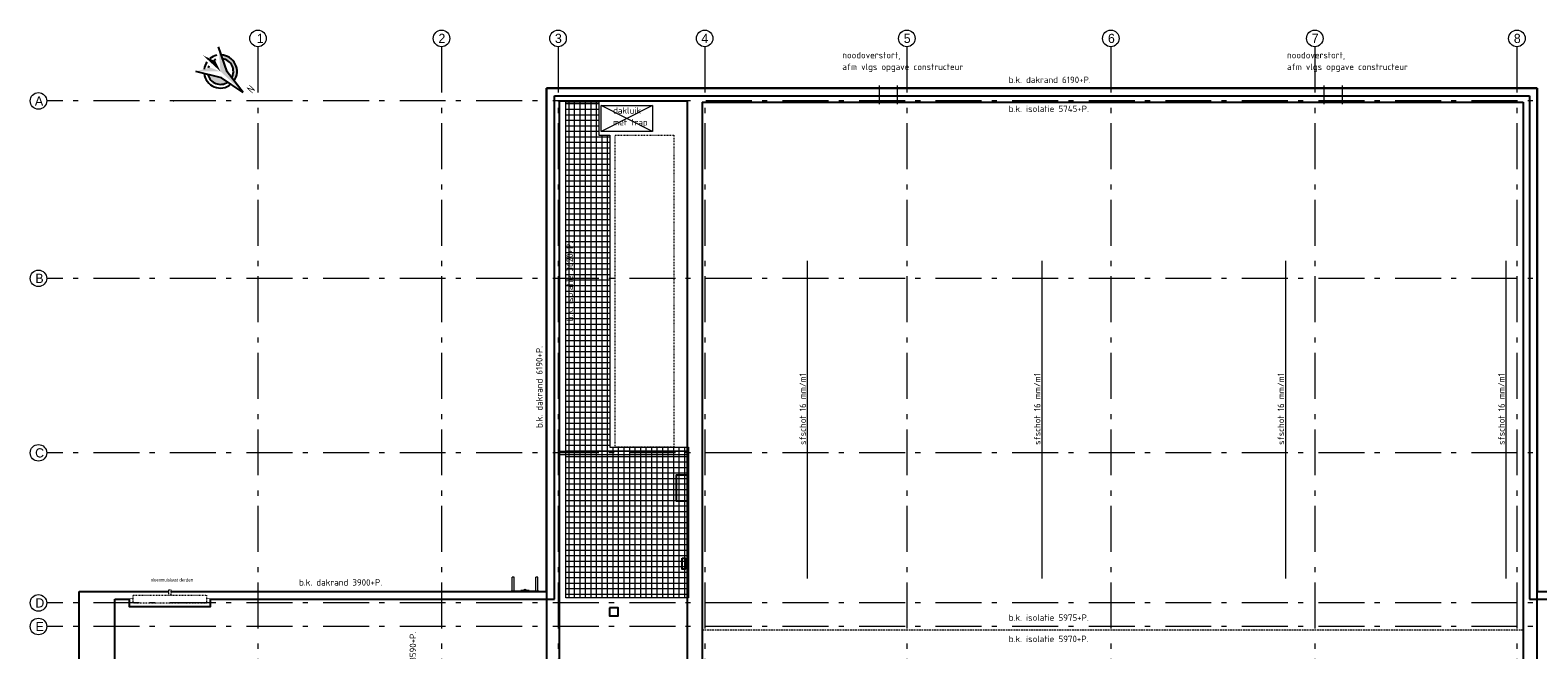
# Model space of a CAD drawing. Header units: millimetres. Extents: x -6198 to 1831491, y -9675 to 35911.
# Tile 3 of 5: x -6198 to 34824, y 19042 to 35911. Entities that reach past the tile are written whole.
import ezdxf

# ---------------------------------------------------------------- set-up
doc = ezdxf.new("R2010")
doc.units = ezdxf.units.MM
doc.header["$LTSCALE"] = 100
doc.set_wipeout_variables(frame=1)
for name, pattern in [('STREEPJES', [0.1, 0.05, -0.05]), ('STYLE_01', [0.416641, 0.208282, -0.208359]), ('STYLE_02', [0.694427, 0.486069, -0.208359]), ('STYLE_06', [1.041641, 0.625, -0.208282, 0.069427, -0.138931])]:
    doc.linetypes.add(name, pattern=pattern)
for name, color, linetype, lineweight in [('00 stramien', 8, 'STYLE_06', 18), ('30 AFBOUW', 7, 'Continuous', 5), ('geen', 7, 'Continuous', 5), ('maatlijnen', 5, 'Continuous', 5)]:
    doc.layers.add(name, color=color, linetype=linetype, lineweight=lineweight)
for name, color, linetype in [('AL23----_Vloer-lijnen', 7, 'Continuous'), ('AL27----_DAKEN', 2, 'Continuous'), ('AL43----_Vloerafwerkingen', 7, 'Continuous'), ('AL47----_Dakafwerkingen', 7, 'Continuous'), ('AL58----_Klimaatregelingsinstallaties', 7, 'Continuous'), ('AL65----_Veiligheid', 7, 'Continuous'), ('AT27----_Daken', 7, 'Continuous'), ('BT$1----_Tekst', 7, 'Continuous'), ('WL521---_Regenwater', 130, 'hemelwaterleiding')]:
    doc.layers.add(name, color=color, linetype=linetype)
doc.layers.add('sparingen VBI', color=230, linetype='Continuous', plot=False)
doc.styles.add('DINOT-Regular', font='txt')
doc.styles.add('Isocpeur', font='isocpeur.ttf')
doc.styles.add('NORDINED_W', font='isocpeur.ttf', dxfattribs={"width": 0.8})
doc.linetypes.add('hemelwaterleiding', pattern='A,9,-5.08,["HWA",Standard,S=4,R=0,X=-2.54,Y=-1.27],-10', length=24.08)

msp = doc.modelspace()

# ---------------------------------------------------------------- hatches: boundary and pattern name
for points in [[(-399, 34213), (-842, 34776), (-1074, 35455), (-1020, 34786)], [(-1307, 34895), (-1691, 34786), (-1020, 34786)], [(-1497, 35225), (-1020, 34786), (-1153, 35063)], [(-1361, 34702, 0.521488), (-823, 34494), (-996, 34609)]]:
    msp.add_hatch(color=256).paths.add_polyline_path(points)
h = msp.add_hatch(color=256)
h.paths.add_polyline_path([(-714, 34613), (-648, 34530, 0.373023), (-714, 35117), (-782, 35044, -0.347631)])
h.paths.add_polyline_path([(-782, 35044), (-714, 35117, 0.17663), (-999, 35236), (-964, 35132, -0.147176)])
at = {"layer": 'geen', "linetype": 'Continuous', "lineweight": 0}
for points in [[(14954, 29632), (14955, 29635), (14956, 29632)], [(21334, 29632), (21335, 29635), (21336, 29632)], [(27964, 29632), (27965, 29635), (27966, 29632)], [(33964, 29632), (33965, 29635), (33966, 29632)], [(9529, 23470), (9528, 23467), (9528, 23470)]]:
    msp.add_hatch(color=256, dxfattribs=at).paths.add_polyline_path(points)

# ---------------------------------------------------------------- linework, layer by layer
at = {"linetype": 'Continuous'}
for points in [[(-399, 34213), (-842, 34776), (-1074, 35455)], [(-399, 34213), (-996, 34609), (-1691, 34786)]]:
    msp.add_lwpolyline(points, dxfattribs=at)
for radius, start, end in [(451, 145.4087, 171.781), (351, 153.4672, 164.2309), (451, 102.8674, 129.2397), (351, 110.4175, 121.1812), (451, 325.4974, 87.3915), (351, 330.6481, 80.814), (451, 187.2569, 309.1509), (351, 193.8344, 304.0003)]:
    msp.add_arc((-1020, 34786), radius, start, end, dxfattribs=at)
at = {"layer": '00 stramien', "linetype": 'STYLE_06', "lineweight": 5, "ltscale": 20}
for p, q in [((0, 35461), (0, -2390)), ((4995, 35461), (4995, -2390)), ((8165, 35461), (8165, -2390)), ((12155, 35461), (12155, -2390)), ((17655, 35461), (17655, -2390)), ((23205, 35461), (23205, -2390)), ((28755, 35461), (28755, -2390)), ((34255, 35461), (34255, -2390)), ((55105, 29155), (-5748, 29155)), ((55105, 24405), (-5748, 24405)), ((55105, 19678), (-5748, 19678))]:
    msp.add_line(p, q, dxfattribs=at)
at = {"layer": '00 stramien', "linetype": 'Continuous'}
for centre in [(0, 35686), (4995, 35686), (8165, 35686), (12155, 35686), (17655, 35686), (23205, 35686), (28755, 35686), (34255, 35686), (-5973, 33985), (-5973, 29155), (-5973, 24405), (-5973, 20320), (-5973, 19678)]:
    msp.add_circle(centre, 225, dxfattribs=at)
at = {"layer": '30 AFBOUW', "linetype": 'Continuous', "lineweight": 5}
msp.add_point((-2295, 33985), dxfattribs=at)
at = {"layer": 'AL27----_DAKEN'}
for p, q in [((7854, 20630), (7854, 34336)), ((7854, 34336), (34806, 34336)), ((34806, 34336), (7854, 34336)), ((7854, 34336), (7854, 975)), ((8064, 20420), (8064, 34126)), ((8064, 34126), (34596, 34126)), ((34596, 34126), (34596, 20420)), ((34806, 34336), (34806, 20630)), ((34806, 975), (34806, 34336)), ((8202, 10417), (8202, 33988)), ((8202, 33988), (11679, 33988)), ((11679, 33988), (11679, 10417)), ((12089, 33951), (34421, 33951)), ((34421, 33951), (34421, 10480)), ((-4865, 12540), (-4865, 20630)), ((-4865, 20630), (7854, 20630)), ((34806, 20630), (49835, 20630)), ((-3895, 12750), (-3895, 20420)), ((-3895, 20420), (8064, 20420)), ((34596, 20420), (48865, 20420))]:
    msp.add_line(p, q, dxfattribs=at)
at = {"layer": 'AL27----_DAKEN', "linetype": 'Continuous', "lineweight": 5}
for p, q in [((8202, 24455), (11679, 24455)), ((8202, 24355), (8202, 24455)), ((11679, 24355), (8202, 24355)), ((11679, 24455), (11679, 24355))]:
    msp.add_line(p, q, dxfattribs=at)
at = {"layer": 'AL27----_DAKEN', "linetype": 'STYLE_02', "lineweight": 5}
msp.add_line((34421, 19574), (12089, 19574), dxfattribs=at)
at = {"layer": 'AL27----_DAKEN'}
msp.add_lwpolyline([(12089, 33951), (12089, 10480), (15288, 10480), (15288, 1385), (31122, 1385), (31122, 10480), (34421, 10480)], dxfattribs=at)
at = {"layer": 'AL43----_Vloerafwerkingen', "linetype": 'Continuous', "lineweight": 5}
for p, q in [((8375, 20456), (8375, 33956)), ((8375, 33956), (9275, 33956)), ((8375, 33910), (9275, 33910)), ((8375, 33760), (9275, 33760)), ((8455, 33956), (8455, 20456)), ((8605, 33956), (8605, 20456)), ((8755, 33956), (8755, 20456)), ((8905, 33956), (8905, 20456)), ((9055, 33956), (9055, 20456)), ((9205, 33956), (9205, 20456)), ((9275, 33956), (9275, 33056)), ((8375, 33610), (9275, 33610)), ((8375, 33460), (9275, 33460)), ((8375, 33310), (9275, 33310)), ((8375, 33160), (9275, 33160)), ((8375, 33010), (9575, 33010)), ((8375, 32860), (9575, 32860)), ((9275, 33056), (9575, 33056)), ((9355, 33056), (9355, 20456)), ((9505, 33056), (9505, 20456)), ((9575, 33056), (9575, 24556)), ((8375, 32710), (9575, 32710)), ((8375, 32560), (9575, 32560)), ((8375, 32410), (9575, 32410)), ((8375, 32260), (9575, 32260)), ((8375, 32110), (9575, 32110)), ((8375, 31960), (9575, 31960)), ((8375, 31810), (9575, 31810)), ((8375, 31660), (9575, 31660)), ((8375, 31510), (9575, 31510)), ((8375, 31360), (9575, 31360)), ((8375, 31210), (9575, 31210)), ((8375, 31060), (9575, 31060)), ((8375, 30910), (9575, 30910)), ((8375, 30760), (9575, 30760)), ((8375, 30610), (9575, 30610)), ((8375, 30460), (9575, 30460)), ((8375, 30310), (9575, 30310)), ((8375, 30160), (9575, 30160)), ((8375, 30010), (9575, 30010)), ((8375, 29860), (9575, 29860)), ((8375, 29710), (9575, 29710)), ((8375, 29560), (9575, 29560)), ((8375, 29410), (9575, 29410)), ((8375, 29260), (9575, 29260)), ((8375, 29110), (9575, 29110)), ((8375, 28960), (9575, 28960)), ((8375, 28810), (9575, 28810)), ((8375, 28660), (9575, 28660)), ((8375, 28510), (9575, 28510)), ((8375, 28360), (9575, 28360)), ((8375, 28210), (9575, 28210)), ((8375, 28060), (9575, 28060)), ((8375, 27910), (9575, 27910)), ((8375, 27760), (9575, 27760)), ((8375, 27610), (9575, 27610)), ((8375, 27460), (9575, 27460)), ((8375, 27310), (9575, 27310)), ((8375, 27160), (9575, 27160)), ((8375, 27010), (9575, 27010)), ((8375, 26860), (9575, 26860)), ((8375, 26710), (9575, 26710)), ((8375, 26560), (9575, 26560)), ((8375, 26410), (9575, 26410)), ((8375, 26260), (9575, 26260)), ((8375, 26110), (9575, 26110)), ((8375, 25960), (9575, 25960)), ((8375, 25810), (9575, 25810)), ((8375, 25660), (9575, 25660)), ((8375, 25510), (9575, 25510)), ((8375, 25360), (9575, 25360)), ((8375, 25210), (9575, 25210)), ((8375, 25060), (9575, 25060)), ((8375, 24910), (9575, 24910)), ((8375, 24760), (9575, 24760)), ((8375, 24610), (9575, 24610)), ((8375, 24460), (11716, 24460)), ((8375, 24310), (11716, 24310)), ((9575, 24556), (11716, 24556)), ((9655, 24556), (9655, 20456)), ((9805, 24556), (9805, 20456)), ((9955, 24556), (9955, 20456)), ((10105, 24556), (10105, 20456)), ((10255, 24556), (10255, 20456)), ((10405, 24556), (10405, 20456)), ((10555, 24556), (10555, 20456)), ((10705, 24556), (10705, 20456)), ((10855, 24556), (10855, 20456)), ((11005, 24556), (11005, 20456)), ((11155, 24556), (11155, 20456)), ((11305, 24556), (11305, 20456)), ((11455, 24556), (11455, 20456)), ((11605, 24556), (11605, 20456)), ((11716, 24556), (11716, 20456)), ((8375, 24160), (11716, 24160)), ((8375, 24010), (11716, 24010)), ((8375, 23860), (11716, 23860)), ((8375, 23710), (11716, 23710)), ((8375, 23560), (11716, 23560)), ((8375, 23410), (11716, 23410)), ((8375, 23260), (11716, 23260)), ((8375, 23110), (11716, 23110)), ((8375, 22960), (11716, 22960)), ((8375, 22810), (11716, 22810)), ((8375, 22660), (11716, 22660)), ((8375, 22510), (11716, 22510)), ((8375, 22360), (11716, 22360)), ((8375, 22210), (11716, 22210)), ((8375, 22060), (11716, 22060)), ((8375, 21910), (11716, 21910)), ((8375, 21760), (11716, 21760)), ((8375, 21610), (11716, 21610)), ((8375, 21460), (11716, 21460)), ((8375, 21310), (11716, 21310)), ((8375, 21160), (11716, 21160)), ((8375, 21010), (11716, 21010)), ((8375, 20860), (11716, 20860)), ((8375, 20710), (11716, 20710)), ((8375, 20560), (11716, 20560)), ((11716, 20456), (8375, 20456))]:
    msp.add_line(p, q, dxfattribs=at)
at = {"layer": 'AL65----_Veiligheid', "lineweight": 5}
for p, q in [((6912, 20642), (6912, 21017)), ((6972, 21017), (6912, 21017)), ((6972, 20642), (6972, 21017)), ((7557, 20642), (7557, 21017)), ((7617, 21017), (7557, 21017)), ((7617, 20642), (7617, 21017)), ((7639, 20642), (6889, 20642)), ((6889, 20630), (6889, 20642)), ((7639, 20630), (6889, 20630)), ((7204, 20654), (7152, 20654)), ((7152, 20642), (7152, 20654)), ((7258, 20681), (7204, 20654)), ((7258, 20667), (7210, 20644)), ((7324, 20654), (7271, 20681)), ((7318, 20644), (7271, 20667)), ((7377, 20654), (7324, 20654)), ((7377, 20642), (7377, 20654)), ((7639, 20630), (7639, 20642))]:
    msp.add_line(p, q, dxfattribs=at)
for centre, start, end in [((7204, 20657), 270, 296.5651), ((7264, 20667), 63.4349, 116.5651), ((7264, 20654), 63.4349, 116.5651), ((7325, 20657), 243.4349, 270)]:
    msp.add_arc(centre, 15, start, end, dxfattribs=at)
at = {"layer": 'AT27----_Daken', "linetype": 'Continuous', "lineweight": 5}
for p, q in [((14955, 20985), (14955, 29635)), ((21335, 20985), (21335, 29635)), ((27965, 20985), (27965, 29635)), ((33965, 20985), (33965, 29635))]:
    msp.add_line(p, q, dxfattribs=at)
at = {"layer": 'geen', "linetype": 'Continuous', "lineweight": 5}
msp.add_point((8165, 33985), dxfattribs=at)
at = {"layer": 'maatlijnen'}
for p, q in [((14954, 29632), (14955, 29635)), ((14956, 29632), (14954, 29632)), ((14955, 29635), (14956, 29632)), ((21334, 29632), (21335, 29635)), ((21336, 29632), (21334, 29632)), ((21335, 29635), (21336, 29632)), ((27964, 29632), (27965, 29635)), ((27966, 29632), (27964, 29632)), ((27965, 29635), (27966, 29632)), ((33964, 29632), (33965, 29635)), ((33966, 29632), (33964, 29632)), ((33965, 29635), (33966, 29632))]:
    msp.add_line(p, q, dxfattribs=at)
msp.add_lwpolyline([(9529, 23470), (9528, 23467), (9528, 23470)], close=True, dxfattribs=at)
at = {"layer": 'sparingen VBI'}
for points in [[(11705, 23795), (11375, 23795), (11375, 23095), (11705, 23095)], [(9565, 20190), (9565, 19970), (9805, 19970), (9805, 20190)]]:
    msp.add_lwpolyline(points, close=True, dxfattribs=at)
msp.add_lwpolyline([(11545, 21535), (11625, 21535), (11625, 21235), (11545, 21235), (11545, 21535)], dxfattribs=at)
at = {"layer": 'WL521---_Regenwater', "linetype": 'Continuous', "lineweight": 5}
for p, q in [((16905, 34400), (16905, 33900)), ((17405, 33900), (17405, 34400)), ((29005, 34400), (29005, 33900)), ((29505, 33900), (29505, 34400))]:
    msp.add_line(p, q, dxfattribs=at)

# ---------------------------------------------------------------- texts
at = {"style": 'NORDINED_W', "width": 0.8}
msp.add_text('N', height=220, rotation=227.3242, dxfattribs=at).set_placement((-221, 34437))
at = {"layer": '00 stramien', "style": 'DINOT-Regular'}
for s, p in [('1', (-30, 35561)), ('2', (4911, 35561)), ('3', (8081, 35561)), ('4', (12065, 35561)), ('5', (17571, 35561)), ('6', (23127, 35561)), ('7', (28671, 35561)), ('8', (34171, 35561)), ('A', (-6069, 33859)), ('B', (-6057, 29029)), ('C', (-6063, 24279)), ('D', (-6057, 20195)), ('E', (-6051, 19553))]:
    msp.add_text(s, height=251, dxfattribs=at).set_placement(p)
at = {"layer": 'BT$1----_Tekst', "linetype": 'STREEPJES', "style": 'Isocpeur'}
for s, p in [('noodoverstort,', (15899, 35143)), ('noodoverstort,', (27999, 35143)), ('afm vlgs opgave constructeur', (15899, 34824)), ('afm vlgs opgave constructeur', (27999, 34824)), ('b.k. dakrand 6190+P.', (20428, 34471)), ('b.k. isolatie 5745+P.', (20428, 33682)), ('b.k. dakrand 3900+P.', (1118, 20791)), ('b.k. isolatie 5975+P.', (20428, 19832)), ('b.k. isolatie 5970+P.', (20428, 19252))]:
    msp.add_text(s, height=175.88, dxfattribs=at).set_placement(p)
for s, p in [('b.k. isolatie 3620+P.', (8573, 27988)), ('b.k. dakrand 6190+P.', (7743, 25083)), ('sfschot 16 mm/m1', (14910, 24623)), ('sfschot 16 mm/m1', (21290, 24623)), ('sfschot 16 mm/m1', (27920, 24623)), ('sfschot 16 mm/m1', (33920, 24623)), ('b.k. isolatie 3590+P.', (4303, 17366))]:
    msp.add_text(s, height=175.88, rotation=90, dxfattribs=at).set_placement(p)

# ---------------------------------------------------------------- next in the draw order: wipeouts: each hides what was drawn before it
at = {"linetype": 'Continuous', "lineweight": 5}
msp.add_wipeout([(9334, 33856), (10734, 33856), (10734, 33156), (9334, 33156)], dxfattribs=at).dxf.layer = 'AL23----_Vloer-lijnen'
at = {"linetype": 'STYLE_01', "lineweight": 5}
msp.add_wipeout([(-2422, 20680), (-2372, 20680), (-2372, 20530), (-2422, 20530)], dxfattribs=at).dxf.layer = 'AL47----_Dakafwerkingen'

# ---------------------------------------------------------------- next in the draw order: linework, layer by layer
at = {"layer": '00 stramien', "linetype": 'STYLE_06', "lineweight": 5, "ltscale": 20}
msp.add_line((55105, 33985), (-5748, 33985), dxfattribs=at)
at = {"layer": 'AL23----_Vloer-lijnen', "linetype": 'Continuous', "lineweight": 5}
for p, q in [((10734, 33856), (9334, 33156)), ((10734, 33156), (9334, 33856))]:
    msp.add_line(p, q, dxfattribs=at)
msp.add_lwpolyline([(9334, 33856), (10734, 33856), (10734, 33156), (9334, 33156)], close=True, dxfattribs=at)
at = {"layer": 'AL47----_Dakafwerkingen', "linetype": 'STYLE_01', "lineweight": 5}
msp.add_lwpolyline([(-2422, 20680), (-2372, 20680), (-2372, 20530), (-2422, 20530)], close=True, dxfattribs=at)
at = {"layer": 'AL58----_Klimaatregelingsinstallaties', "linetype": 'STYLE_01', "lineweight": 5}
msp.add_lwpolyline([(9716, 33056), (11316, 33056), (11316, 24556), (9716, 24556)], close=True, dxfattribs=at)

# ---------------------------------------------------------------- next in the draw order: texts
at = {"layer": 'BT$1----_Tekst', "linetype": 'STREEPJES', "style": 'Isocpeur'}
for s, p in [('dakluik', (9663, 33637)), ('met trap', (9662, 33317))]:
    msp.add_text(s, height=175.9, rotation=359.9415, dxfattribs=at).set_placement(p)

# ---------------------------------------------------------------- next in the draw order: wipeouts: each hides what was drawn before it
at = {"linetype": 'Continuous', "lineweight": 5}
msp.add_wipeout([(-2915, 20871), (-1719, 20871), (-1719, 21030), (-2915, 21030)], dxfattribs=at).dxf.layer = 'AL47----_Dakafwerkingen'
msp.add_wipeout([(-1397, 20310), (-1397, 20425), (-1303, 20425), (-1303, 20216), (-3491, 20216), (-3491, 20425), (-3397, 20425), (-3397, 20310)]).dxf.layer = 'AL47----_Dakafwerkingen'

# ---------------------------------------------------------------- next in the draw order: linework, layer by layer
at = {"layer": 'AL47----_Dakafwerkingen', "flags": 128}
msp.add_lwpolyline([(-1303, 20425), (-1303, 20216), (-3491, 20216), (-3491, 20425)], dxfattribs=at)

# ---------------------------------------------------------------- next in the draw order: texts
at = {"layer": 'AL47----_Dakafwerkingen', "insert": (-2915, 20990), "char_height": 87.94, "attachment_point": 1, "line_spacing_factor": 1.089869, "style": 'DINOT-Regular'}
msp.add_mtext('vleermuiskast derden', dxfattribs=at)

# ---------------------------------------------------------------- next in the draw order: wipeouts: each hides what was drawn before it
at = {"linetype": 'STYLE_01', "lineweight": 5}
msp.add_wipeout([(-3397, 20530), (-1397, 20530), (-1397, 20310), (-3397, 20310)], dxfattribs=at).dxf.layer = 'AL47----_Dakafwerkingen'

# ---------------------------------------------------------------- next in the draw order: linework, layer by layer
at = {"layer": '00 stramien', "linetype": 'STYLE_06', "lineweight": 5, "ltscale": 20}
msp.add_line((55105, 20320), (-5748, 20320), dxfattribs=at)
at = {"layer": 'AL47----_Dakafwerkingen', "linetype": 'STYLE_01', "lineweight": 5}
msp.add_lwpolyline([(-3397, 20530), (-1397, 20530), (-1397, 20310), (-3397, 20310)], close=True, dxfattribs=at)

doc.saveas('drawing.dxf')
